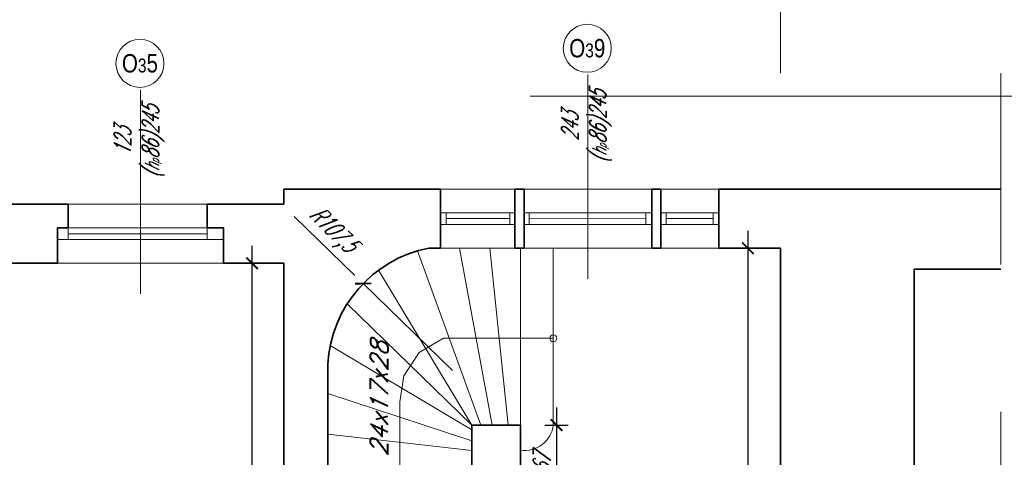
# Model space of a CAD drawing. Header units: millimetres. Extents: x 402 to 79005, y -7782 to 89952.
# Tile 136 of 256: x 27015 to 27864, y 24754 to 25132. Entities that reach past the tile are written whole.
import ezdxf

# ---------------------------------------------------------------- set-up
doc = ezdxf.new("R2010")
doc.units = ezdxf.units.MM
doc.header["$LTSCALE"] = 10
doc.linetypes.add('DASHED', pattern=[19.05, 12.7, -6.35])
doc.layers.get('0').update_dxf_attribs({"lineweight": 0})
doc.layers.get('Defpoints').update_dxf_attribs({"color": 253})
for name, color, linetype, lineweight in [('01 parter - ściany', 253, 'Continuous', 35), ('03-01_okna', 253, 'Continuous', 15), ('03-02_schody', 253, 'Continuous', 5), ('04-1_widok', 253, 'Continuous', 5), ('05-01_wymiary', 253, 'Continuous', 5), ('05-03_opis', 253, 'Continuous', 5)]:
    doc.layers.add(name, color=color, linetype=linetype, lineweight=lineweight)
doc.styles.add('ariel', font='ARIAL.TTF', dxfattribs={"width": 0.8})
doc.styles.add('ariel_wym', font='simplex.shx', dxfattribs={"width": 0.65, "oblique": 25})
doc.dimstyles.new('ariel 50', dxfattribs={"dimtxt": 15, "dimasz": 10, "dimexe": 10, "dimexo": 0, "dimgap": 5, "dimtad": 1, "dimdec": 1, "dimrnd": 0.5, "dimtxsty": 'ariel_wym', "dimblk": 'ARCHTICK', "dimcen": 2.5, "dimdle": 15, "dimazin": 0, "dimtfac": 1, "dimtdec": 1, "dimtix": 1, "dimtmove": 0, "dimatfit": 3, "dimldrblk": 'DOT', "dimfxl": 0, "dimarcsym": 0})
doc.dimstyles.new('ariel 50 wnętrze', dxfattribs={"dimtxt": 15, "dimasz": 10, "dimexe": 10, "dimexo": 0, "dimgap": 5, "dimtad": 1, "dimdec": 1, "dimrnd": 0.5, "dimtxsty": 'ariel_wym', "dimblk": 'ARCHTICK', "dimcen": 2.5, "dimdle": 15, "dimazin": 0, "dimtfac": 1, "dimtdec": 1, "dimtix": 1, "dimtmove": 0, "dimatfit": 3, "dimldrblk": 'DOT', "dimfxl": 0, "dimarcsym": 0})

# ---------------------------------------------------------------- blocks, each defined once
blk = doc.blocks.new('_ArchTick')
at = {"color": 0, "linetype": 'ByBlock', "const_width": 0.15}
blk.add_lwpolyline([(-0.5, -0.5), (0.5, 0.5)], dxfattribs=at)
blk = doc.blocks.new('*D2226')
at = {"layer": '05-01_wymiary', "color": 0, "lineweight": -2}
for p, q in [((26997.4, 25262.34), (26997.4, 25312.34)), ((27048, 25262.34), (27048, 25312.34)), ((26982.4, 25302.34), (27063, 25302.34))]:
    blk.add_line(p, q, dxfattribs=at)
at = {"layer": 'Defpoints', "color": 0}
for p in [(27048, 25302.34), (26997.4, 24921.69), (27048, 24921.69)]:
    blk.add_point(p, dxfattribs=at)
at = {"layer": '05-01_wymiary', "color": 0, "lineweight": -2, "xscale": 10, "yscale": 10, "zscale": 10, "rotation": 180}
blk.add_blockref('_ArchTick', (26997.4, 25302.34), dxfattribs=at)
at = {"layer": '05-01_wymiary', "color": 0, "lineweight": -2, "xscale": 10, "yscale": 10, "zscale": 10}
blk.add_blockref('_ArchTick', (27048, 25302.34), dxfattribs=at)
at = {"layer": '05-01_wymiary', "color": 0, "insert": (27022.7, 25316.27), "char_height": 15, "attachment_point": 5, "style": 'ariel_wym'}
blk.add_mtext('50,5', dxfattribs=at)
blk = doc.blocks.new('_Dot')
at = {"color": 0, "linetype": 'ByBlock', "lineweight": -2}
blk.add_line((-0.5, 0), (-1, 0), dxfattribs=at)
at = {"color": 0, "linetype": 'ByBlock', "const_width": 0.5}
blk.add_lwpolyline([(-0.25, 0, 1), (0.25, 0, 1)], format="xyb", close=True, dxfattribs=at)
blk = doc.blocks.new('*D2227')
at = {"layer": '05-01_wymiary', "color": 0, "lineweight": -2}
for p, q in [((27048, 25262.34), (27048, 25312.34)), ((27191, 25262.34), (27191, 25312.34)), ((27033, 25302.34), (27206, 25302.34))]:
    blk.add_line(p, q, dxfattribs=at)
at = {"layer": 'Defpoints', "color": 0}
for p in [(27191, 25302.34), (27048, 24921.69), (27191, 24921.69)]:
    blk.add_point(p, dxfattribs=at)
at = {"layer": '05-01_wymiary', "color": 0, "lineweight": -2, "xscale": 10, "yscale": 10, "zscale": 10, "rotation": 180}
blk.add_blockref('_ArchTick', (27048, 25302.34), dxfattribs=at)
at = {"layer": '05-01_wymiary', "color": 0, "lineweight": -2, "xscale": 10, "yscale": 10, "zscale": 10}
blk.add_blockref('_ArchTick', (27191, 25302.34), dxfattribs=at)
at = {"layer": '05-01_wymiary', "color": 0, "insert": (27119.5, 25314.84), "char_height": 15, "attachment_point": 5, "style": 'ariel_wym'}
blk.add_mtext('143', dxfattribs=at)
blk = doc.blocks.new('*D2228')
at = {"layer": '05-01_wymiary', "color": 0, "lineweight": -2}
for p, q in [((27191, 25262.34), (27191, 25312.34)), ((27378, 25262.34), (27378, 25312.34)), ((27176, 25302.34), (27393, 25302.34))]:
    blk.add_line(p, q, dxfattribs=at)
at = {"layer": 'Defpoints', "color": 0}
for p in [(27378, 25302.34), (27378, 24934.69), (27191, 24921.69)]:
    blk.add_point(p, dxfattribs=at)
at = {"layer": '05-01_wymiary', "color": 0, "lineweight": -2, "xscale": 10, "yscale": 10, "zscale": 10, "rotation": 180}
blk.add_blockref('_ArchTick', (27191, 25302.34), dxfattribs=at)
at = {"layer": '05-01_wymiary', "color": 0, "lineweight": -2, "xscale": 10, "yscale": 10, "zscale": 10}
blk.add_blockref('_ArchTick', (27378, 25302.34), dxfattribs=at)
at = {"layer": '05-01_wymiary', "color": 0, "insert": (27284.5, 25314.84), "char_height": 15, "attachment_point": 5, "style": 'ariel_wym'}
blk.add_mtext('187', dxfattribs=at)
blk = doc.blocks.new('*D2229')
at = {"layer": '05-01_wymiary', "color": 0, "lineweight": -2}
for p, q in [((27378, 25262.34), (27378, 25312.34)), ((27618, 25262.34), (27618, 25312.34)), ((27363, 25302.34), (27633, 25302.34))]:
    blk.add_line(p, q, dxfattribs=at)
at = {"layer": 'Defpoints', "color": 0}
for p in [(27618, 25302.34), (27378, 24934.69), (27618, 24934.69)]:
    blk.add_point(p, dxfattribs=at)
at = {"layer": '05-01_wymiary', "color": 0, "lineweight": -2, "xscale": 10, "yscale": 10, "zscale": 10, "rotation": 180}
blk.add_blockref('_ArchTick', (27378, 25302.34), dxfattribs=at)
at = {"layer": '05-01_wymiary', "color": 0, "lineweight": -2, "xscale": 10, "yscale": 10, "zscale": 10}
blk.add_blockref('_ArchTick', (27618, 25302.34), dxfattribs=at)
at = {"layer": '05-01_wymiary', "color": 0, "insert": (27498, 25314.84), "char_height": 15, "attachment_point": 5, "style": 'ariel_wym'}
blk.add_mtext('240', dxfattribs=at)
blk = doc.blocks.new('*D2230')
at = {"layer": '05-01_wymiary', "color": 0, "lineweight": -2}
for p, q in [((27618, 25262.34), (27618, 25312.34)), ((27671, 25262.34), (27671, 25312.34)), ((27603, 25302.34), (27686, 25302.34))]:
    blk.add_line(p, q, dxfattribs=at)
at = {"layer": 'Defpoints', "color": 0}
for p in [(27671, 25302.34), (27618, 24934.69), (27671, 24934.69)]:
    blk.add_point(p, dxfattribs=at)
at = {"layer": '05-01_wymiary', "color": 0, "lineweight": -2, "xscale": 10, "yscale": 10, "zscale": 10, "rotation": 180}
blk.add_blockref('_ArchTick', (27618, 25302.34), dxfattribs=at)
at = {"layer": '05-01_wymiary', "color": 0, "lineweight": -2, "xscale": 10, "yscale": 10, "zscale": 10}
blk.add_blockref('_ArchTick', (27671, 25302.34), dxfattribs=at)
at = {"layer": '05-01_wymiary', "color": 0, "insert": (27644.5, 25314.84), "char_height": 15, "attachment_point": 5, "style": 'ariel_wym'}
blk.add_mtext('53', dxfattribs=at)
blk = doc.blocks.new('*D2258')
at = {"layer": '05-01_wymiary', "color": 0, "lineweight": -2}
for p, q in [((26820, 25312.34), (26820, 25362.34)), ((27243, 25312.34), (27243, 25362.34)), ((26805, 25352.34), (27258, 25352.34))]:
    blk.add_line(p, q, dxfattribs=at)
at = {"layer": 'Defpoints', "color": 0}
for p in [(27243, 25352.34), (26820, 24921.69), (27243, 24921.69)]:
    blk.add_point(p, dxfattribs=at)
at = {"layer": '05-01_wymiary', "color": 0, "lineweight": -2, "xscale": 10, "yscale": 10, "zscale": 10, "rotation": 180}
blk.add_blockref('_ArchTick', (26820, 25352.34), dxfattribs=at)
at = {"layer": '05-01_wymiary', "color": 0, "lineweight": -2, "xscale": 10, "yscale": 10, "zscale": 10}
blk.add_blockref('_ArchTick', (27243, 25352.34), dxfattribs=at)
at = {"layer": '05-01_wymiary', "color": 0, "insert": (27031.5, 25364.84), "char_height": 15, "attachment_point": 5, "style": 'ariel_wym'}
blk.add_mtext('423', dxfattribs=at)
blk = doc.blocks.new('*D2259')
at = {"layer": '05-01_wymiary', "color": 0, "lineweight": -2}
for p, q in [((27243, 25312.34), (27243, 25362.34)), ((27297.66, 25312.34), (27297.66, 25362.34)), ((27228, 25352.34), (27312.66, 25352.34))]:
    blk.add_line(p, q, dxfattribs=at)
at = {"layer": 'Defpoints', "color": 0}
for p in [(27297.66, 25352.34), (27243, 24921.69), (27297.66, 24886.89)]:
    blk.add_point(p, dxfattribs=at)
at = {"layer": '05-01_wymiary', "color": 0, "lineweight": -2, "xscale": 10, "yscale": 10, "zscale": 10, "rotation": 180}
blk.add_blockref('_ArchTick', (27243, 25352.34), dxfattribs=at)
at = {"layer": '05-01_wymiary', "color": 0, "lineweight": -2, "xscale": 10, "yscale": 10, "zscale": 10}
blk.add_blockref('_ArchTick', (27297.66, 25352.34), dxfattribs=at)
at = {"layer": '05-01_wymiary', "color": 0, "insert": (27270.33, 25366.27), "char_height": 15, "attachment_point": 5, "style": 'ariel_wym'}
blk.add_mtext('54,5', dxfattribs=at)
blk = doc.blocks.new('*D2260')
at = {"layer": '05-01_wymiary', "color": 0, "lineweight": -2}
for p, q in [((27281.57, 25312.34), (27281.57, 25362.34)), ((27671, 25312.34), (27671, 25362.34)), ((27266.57, 25352.34), (27686, 25352.34))]:
    blk.add_line(p, q, dxfattribs=at)
at = {"layer": 'Defpoints', "color": 0}
for p in [(27671, 25352.34), (27671, 24934.69), (27281.57, 24841.58)]:
    blk.add_point(p, dxfattribs=at)
at = {"layer": '05-01_wymiary', "color": 0, "lineweight": -2, "xscale": 10, "yscale": 10, "zscale": 10, "rotation": 180}
blk.add_blockref('_ArchTick', (27281.57, 25352.34), dxfattribs=at)
at = {"layer": '05-01_wymiary', "color": 0, "lineweight": -2, "xscale": 10, "yscale": 10, "zscale": 10}
blk.add_blockref('_ArchTick', (27671, 25352.34), dxfattribs=at)
at = {"layer": '05-01_wymiary', "color": 0, "insert": (27476.28, 25366.27), "char_height": 15, "attachment_point": 5, "style": 'ariel_wym'}
blk.add_mtext('389,5', dxfattribs=at)
blk = doc.blocks.new('*D2261')
at = {"layer": '05-01_wymiary', "color": 0, "lineweight": -2}
for p, q in [((22892.03, 25362.34), (22892.03, 25412.34)), ((27671, 25362.34), (27671, 25412.34)), ((27686, 25402.34), (22877.03, 25402.34))]:
    blk.add_line(p, q, dxfattribs=at)
at = {"layer": 'Defpoints', "color": 0}
for p in [(22892.03, 25402.34), (22892.03, 24972.71), (27671, 24934.69)]:
    blk.add_point(p, dxfattribs=at)
at = {"layer": '05-01_wymiary', "color": 0, "lineweight": -2, "xscale": 10, "yscale": 10, "zscale": 10, "rotation": 180}
blk.add_blockref('_ArchTick', (22892.03, 25402.34), dxfattribs=at)
at = {"layer": '05-01_wymiary', "color": 0, "lineweight": -2, "xscale": 10, "yscale": 10, "zscale": 10}
blk.add_blockref('_ArchTick', (27671, 25402.34), dxfattribs=at)
at = {"layer": '05-01_wymiary', "color": 0, "insert": (25281.51, 25414.84), "char_height": 15, "attachment_point": 5, "style": 'ariel_wym'}
blk.add_mtext('4779', dxfattribs=at)
blk = doc.blocks.new('*D2262')
at = {"layer": '05-01_wymiary', "color": 0, "lineweight": -2}
for p, q in [((27215.65, 24269.69), (27215.65, 24936.69)), ((27243, 24921.69), (27205.65, 24921.69)), ((27243, 24284.69), (27205.65, 24284.69))]:
    blk.add_line(p, q, dxfattribs=at)
at = {"layer": 'Defpoints', "color": 0}
for p in [(27215.65, 24921.69), (27243, 24921.69), (27243, 24284.69)]:
    blk.add_point(p, dxfattribs=at)
at = {"layer": '05-01_wymiary', "color": 0, "lineweight": -2, "xscale": 10, "yscale": 10, "zscale": 10}
for p, rotation in [((27215.65, 24921.69), 90), ((27215.65, 24284.69), 270)]:
    blk.add_blockref('_ArchTick', p, dxfattribs=dict(at, rotation=rotation))
at = {"layer": '05-01_wymiary', "color": 0, "insert": (27203.15, 24603.19), "char_height": 15, "attachment_point": 5, "rotation": 90, "style": 'ariel_wym'}
blk.add_mtext('637', dxfattribs=at)
blk = doc.blocks.new('*D2285')
at = {"layer": '05-01_wymiary', "color": 0, "lineweight": -2}
for p, q in [((27477.96, 24797.19), (27477.96, 24700.19)), ((27467.96, 24782.19), (27487.96, 24782.19)), ((27467.96, 24715.19), (27487.96, 24715.19))]:
    blk.add_line(p, q, dxfattribs=at)
at = {"layer": 'Defpoints', "color": 0}
for p in [(27447, 24782.19), (27447, 24715.19), (27477.96, 24715.19)]:
    blk.add_point(p, dxfattribs=at)
at = {"layer": '05-01_wymiary', "color": 0, "lineweight": -2, "xscale": 10, "yscale": 10, "zscale": 10}
for p, rotation in [((27477.96, 24782.19), 90), ((27477.96, 24715.19), 270)]:
    blk.add_blockref('_ArchTick', p, dxfattribs=dict(at, rotation=rotation))
at = {"layer": '05-01_wymiary', "color": 0, "insert": (27465.46, 24748.69), "char_height": 15, "attachment_point": 5, "rotation": 90, "style": 'ariel_wym'}
blk.add_mtext('67', dxfattribs=at)
blk = doc.blocks.new('*D2417')
at = {"layer": '05-01_wymiary', "color": 0, "lineweight": -2}
for p, q in [((27642.93, 24949.69), (27642.93, 24269.69)), ((27652.93, 24934.69), (27632.93, 24934.69)), ((27652.93, 24284.69), (27632.93, 24284.69))]:
    blk.add_line(p, q, dxfattribs=at)
at = {"layer": 'Defpoints', "color": 0}
for p in [(27671, 24934.69), (27642.93, 24284.69), (27671, 24284.69)]:
    blk.add_point(p, dxfattribs=at)
at = {"layer": '05-01_wymiary', "color": 0, "lineweight": -2, "xscale": 10, "yscale": 10, "zscale": 10}
for p, rotation in [((27642.93, 24934.69), 90), ((27642.93, 24284.69), 270)]:
    blk.add_blockref('_ArchTick', p, dxfattribs=dict(at, rotation=rotation))
at = {"layer": '05-01_wymiary', "color": 0, "insert": (27630.43, 24609.69), "char_height": 15, "attachment_point": 5, "rotation": 90, "style": 'ariel_wym'}
blk.add_mtext('650', dxfattribs=at)
blk = doc.blocks.new('*D1866')
at = {"layer": '05-01_wymiary', "color": 0, "lineweight": -2}
for p, q in [((27251.9, 24962.04), (27304.16, 24911.13)), ((27388.27, 24829.2), (27311.33, 24904.15))]:
    blk.add_line(p, q, dxfattribs=at)
at = {"layer": 'Defpoints', "color": 0}
for p in [(27311.33, 24904.15), (27388.27, 24829.2)]:
    blk.add_point(p, dxfattribs=at)
at = {"layer": '05-01_wymiary', "color": 0, "lineweight": -2, "xscale": 10, "yscale": 10, "zscale": 10, "rotation": 315.753911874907}
blk.add_blockref('_ArchTick', (27311.33, 24904.15), dxfattribs=at)
at = {"layer": '05-01_wymiary', "color": 0, "insert": (27284.17, 24950.05), "char_height": 15, "attachment_point": 5, "rotation": 315.75391, "style": 'ariel_wym'}
blk.add_mtext('R107,5', dxfattribs=at)

msp = doc.modelspace()

# ---------------------------------------------------------------- linework, layer by layer
at = {"layer": '01 parter - ściany'}
for p, q in [((27242.997, 24972.689), (27242.997, 24985.689)), ((27242.997, 24985.689), (27377.997, 24985.689)), ((27377.997, 24934.689), (27377.997, 24985.689)), ((27441.997, 24934.689), (27441.997, 24985.689)), ((27441.997, 24985.689), (27449.997, 24985.689)), ((27449.997, 24934.689), (27449.997, 24985.689)), ((27559.997, 24934.689), (27559.997, 24985.689)), ((27559.997, 24985.689), (27567.997, 24985.689)), ((27567.997, 24934.689), (27567.997, 24985.689)), ((27617.997, 24934.689), (27617.997, 24985.689)), ((27617.997, 24985.689), (27860.903, 24985.689)), ((27047.997, 24972.689), (26997.397, 24972.689)), ((27190.997, 24972.689), (27242.997, 24972.689)), ((27617.997, 24965.189), (27617.997, 24955.189)), ((27047.997, 24952.189), (27047.997, 24921.689)), ((27190.997, 24952.189), (27190.997, 24921.689)), ((27367.997, 24934.689), (27377.997, 24934.689)), ((27441.997, 24934.689), (27449.997, 24934.689)), ((27559.997, 24934.689), (27567.997, 24934.689)), ((27617.997, 24934.689), (27670.997, 24934.689)), ((27670.997, 24284.689), (27670.997, 24934.689)), ((26997.397, 24921.689), (27047.997, 24921.689)), ((27190.997, 24921.689), (27242.997, 24921.689)), ((27242.997, 24921.689), (27242.997, 24284.689)), ((27786.174, 24414.689), (27786.174, 24916.689)), ((27786.174, 24916.689), (27860.903, 24916.689)), ((27280.997, 24834.689), (27280.997, 24344.742)), ((27404.977, 24715.189), (27404.977, 24782.189)), ((27446.997, 24782.189), (27404.977, 24782.189)), ((27446.997, 24782.189), (27446.997, 24715.189))]:
    msp.add_line(p, q, dxfattribs=at)
for points in [[(27047.997, 24952.189), (27056.997, 24952.189), (27056.997, 24972.689), (27047.997, 24972.689)], [(27190.997, 24952.189), (27176.997, 24952.189), (27176.997, 24972.689), (27190.997, 24972.689)]]:
    msp.add_lwpolyline(points, dxfattribs=at)
msp.add_arc((27388.273, 24829.204), 107.415, 100.880188, 177.073274, dxfattribs=at)
at = {"layer": '03-01_okna', "linetype": 'Continuous', "lineweight": 0}
for p, q in [((27377.997, 24985.689), (27441.997, 24985.689)), ((27449.997, 24985.689), (27559.997, 24985.689)), ((27567.997, 24985.689), (27617.997, 24985.689)), ((27047.997, 24972.689), (27190.997, 24972.689)), ((27387.997, 24965.189), (27377.997, 24965.189)), ((27382.855, 24965.189), (27382.855, 24955.189)), ((27441.997, 24965.189), (27387.997, 24965.189)), ((27437.713, 24965.189), (27437.713, 24955.189)), ((27457.997, 24965.189), (27449.997, 24965.189)), ((27454.548, 24965.189), (27454.548, 24955.189)), ((27467.997, 24965.189), (27457.997, 24965.189)), ((27527.997, 24965.189), (27467.997, 24965.189)), ((27537.997, 24965.189), (27527.997, 24965.189)), ((27547.997, 24965.189), (27537.997, 24965.189)), ((27559.997, 24965.189), (27547.997, 24965.189)), ((27554.881, 24965.051), (27554.881, 24955.051)), ((27559.997, 24965.189), (27559.997, 24955.189)), ((27567.997, 24965.189), (27567.997, 24955.189)), ((27607.997, 24965.189), (27567.997, 24965.189)), ((27572.485, 24965.189), (27572.485, 24955.189)), ((27617.997, 24965.189), (27607.997, 24965.189)), ((27613.006, 24965.189), (27613.006, 24955.189)), ((27377.997, 24955.189), (27387.997, 24955.189)), ((27437.713, 24960.189), (27382.855, 24960.189)), ((27441.997, 24955.189), (27387.997, 24955.189)), ((27449.997, 24955.189), (27457.997, 24955.189)), ((27554.881, 24960.051), (27454.548, 24960.189)), ((27457.997, 24955.189), (27467.997, 24955.189)), ((27527.997, 24955.189), (27467.997, 24955.189)), ((27527.997, 24955.189), (27537.997, 24955.189)), ((27537.997, 24955.189), (27547.997, 24955.189)), ((27559.997, 24955.189), (27547.997, 24955.189)), ((27607.997, 24955.189), (27567.997, 24955.189)), ((27613.006, 24960.189), (27572.485, 24960.189)), ((27607.997, 24955.189), (27617.997, 24955.189)), ((27047.997, 24952.189), (27190.997, 24952.189)), ((27056.997, 24942.189), (27056.997, 24952.189)), ((27056.997, 24947.189), (27176.997, 24947.189)), ((27176.997, 24942.189), (27176.997, 24952.189)), ((27047.997, 24942.189), (27190.997, 24942.189)), ((27047.997, 24942.189), (27056.997, 24942.189)), ((27190.997, 24942.189), (27176.997, 24942.189))]:
    msp.add_line(p, q, dxfattribs=at)
at = {"layer": '03-02_schody'}
for p, q in [((27412.886, 24782.189), (27358.246, 24932.337)), ((27394.481, 24934.689), (27422.426, 24782.189)), ((27436.207, 24782.189), (27420.595, 24934.689)), ((27446.997, 24782.189), (27446.997, 24934.689)), ((27475.206, 24934.689), (27475.206, 24782.189)), ((27404.977, 24782.189), (27324.588, 24915.705)), ((27404.977, 24782.189), (27297.61, 24886.81)), ((27359.619, 24844.62), (27380.676, 24856.981)), ((27380.676, 24856.981), (27475.206, 24856.981)), ((27404.977, 24778.038), (27283.049, 24850.792)), ((27346.408, 24824.742), (27359.619, 24844.62)), ((27342.987, 24802.33), (27346.408, 24824.742)), ((27404.977, 24768.572), (27280.997, 24809.304)), ((27342.987, 24782.189), (27342.987, 24802.33)), ((27342.987, 24723.322), (27342.987, 24782.189)), ((27404.977, 24760.131), (27280.997, 24774.259))]:
    msp.add_line(p, q, dxfattribs=at)
msp.add_circle((27475.206, 24856.981), 3, dxfattribs=at)
msp.add_arc((27450.469, 24785.196), 24.919, 261.991001, 353.067384, dxfattribs=at)
at = {"layer": '04-1_widok'}
for p, q in [((27617.997, 24934.689), (27377.997, 24934.689)), ((27047.997, 24921.689), (27190.997, 24921.689))]:
    msp.add_line(p, q, dxfattribs=at)
at = {"layer": '05-01_wymiary'}
msp.add_line((27670.997, 25412.337), (27670.997, 25085.689), dxfattribs=at)
at = {"layer": '05-03_opis', "lineweight": 0}
for p, q in [((27504.997, 24908.304), (27504.997, 25084.322)), ((27119.497, 24895.304), (27119.497, 25071.322))]:
    msp.add_line(p, q, dxfattribs=at)
at = {"layer": '05-03_opis', "linetype": 'DASHED', "ltscale": 2}
msp.add_line((27860.903, 21110.689), (27860.903, 25085.689), dxfattribs=at)
at = {"layer": '05-03_opis'}
msp.add_line((27455.306, 25065.636), (27911.275, 25065.636), dxfattribs=at)
at = {"layer": '05-03_opis', "lineweight": 0}
for centre in [(27504.497, 25107.011), (27118.997, 25094.011)]:
    msp.add_circle(centre, 20.689, dxfattribs=at)

# ---------------------------------------------------------------- texts
at = {"layer": '05-03_opis', "lineweight": 0, "char_height": 15.84, "width": 75.19353, "attachment_point": 5, "style": 'ariel'}
for s, insert in [('O{\\H0.7576x;3}9', (27504.497, 25107.011)), ('O{\\H0.7576x;3}5', (27118.997, 25094.011))]:
    msp.add_mtext(s, dxfattribs=dict(at, insert=insert))
at = {"layer": '05-03_opis', "lineweight": 0, "attachment_point": 5, "rotation": 90, "style": 'ariel_wym'}
for s, insert, char_height, width in [('243\\P({\\H0.8333x;h\\H0.6x;p}86)245', (27503.927, 25039.439), 14.4, 62.66128), ('123\\P({\\H0.8333x;h\\H0.6x;p}86)245', (27118.427, 25026.439), 14.4, 62.66128), ('{\\W1;24x17x28}', (27325.15, 24804.566), 15, 55)]:
    msp.add_mtext(s, dxfattribs=dict(at, insert=insert, char_height=char_height, width=width))

# ---------------------------------------------------------------- dimensions: what is measured, and where the dimension line sits
at = {"layer": '05-01_wymiary'}
dim = msp.add_linear_dim(base=(22892.028, 25402.337), p1=(27670.997, 24934.689), p2=(22892.028, 24972.711), dimstyle='ariel 50', dxfattribs=at)
dim.commit()
dim.dimension.update_dxf_attribs({"geometry": '*D2261', "text_midpoint": (25281.513, 25414.837)})
for base, p1, p2, picture, middle in [((27242.997, 25352.337), (26819.997, 24921.689), (27242.997, 24921.689), '*D2258', (27031.497, 25364.837)), ((27297.661, 25352.337), (27242.997, 24921.689), (27297.661, 24886.889), '*D2259', (27270.329, 25366.265)), ((27670.997, 25352.337), (27281.572, 24841.577), (27670.997, 24934.689), '*D2260', (27476.285, 25366.265)), ((27047.997, 25302.337), (26997.397, 24921.689), (27047.997, 24921.689), '*D2226', (27022.697, 25316.265)), ((27190.997, 25302.337), (27047.997, 24921.689), (27190.997, 24921.689), '*D2227', (27119.497, 25314.837)), ((27377.997, 25302.337), (27190.997, 24921.689), (27377.997, 24934.689), '*D2228', (27284.497, 25314.837)), ((27617.997, 25302.337), (27377.997, 24934.689), (27617.997, 24934.689), '*D2229', (27497.997, 25314.837)), ((27670.997, 25302.337), (27617.997, 24934.689), (27670.997, 24934.689), '*D2230', (27644.497, 25314.837))]:
    dim = msp.add_linear_dim(base=base, p1=p1, p2=p2, dimstyle='ariel 50', override={"dimtmove": 1}, dxfattribs=at)
    dim.commit()
    dim.dimension.update_dxf_attribs({"geometry": picture, "text_midpoint": middle})
dim = msp.add_radius_dim(center=(27388.273, 24829.204), mpoint=(27311.326, 24904.152), dimstyle='ariel 50 wnętrze', dxfattribs=at)
dim.commit()
dim.dimension.update_dxf_attribs({"geometry": '*D1866', "text_midpoint": (27284.167, 24950.049)})
for base, p1, p2, dimstyle, picture, middle in [((27642.934, 24284.689), (27670.997, 24934.689), (27670.997, 24284.689), 'ariel 50 wnętrze', '*D2417', (27630.434, 24609.689)), ((27215.653, 24921.689), (27242.997, 24284.689), (27242.997, 24921.689), 'ariel 50', '*D2262', (27203.153, 24603.189)), ((27477.959, 24715.189), (27446.997, 24782.189), (27446.997, 24715.189), 'ariel 50 wnętrze', '*D2285', (27465.459, 24748.689))]:
    dim = msp.add_linear_dim(base=base, p1=p1, p2=p2, angle=90, dimstyle=dimstyle, dxfattribs=at)
    dim.commit()
    dim.dimension.update_dxf_attribs({"geometry": picture, "text_midpoint": middle})

doc.saveas('drawing.dxf')
